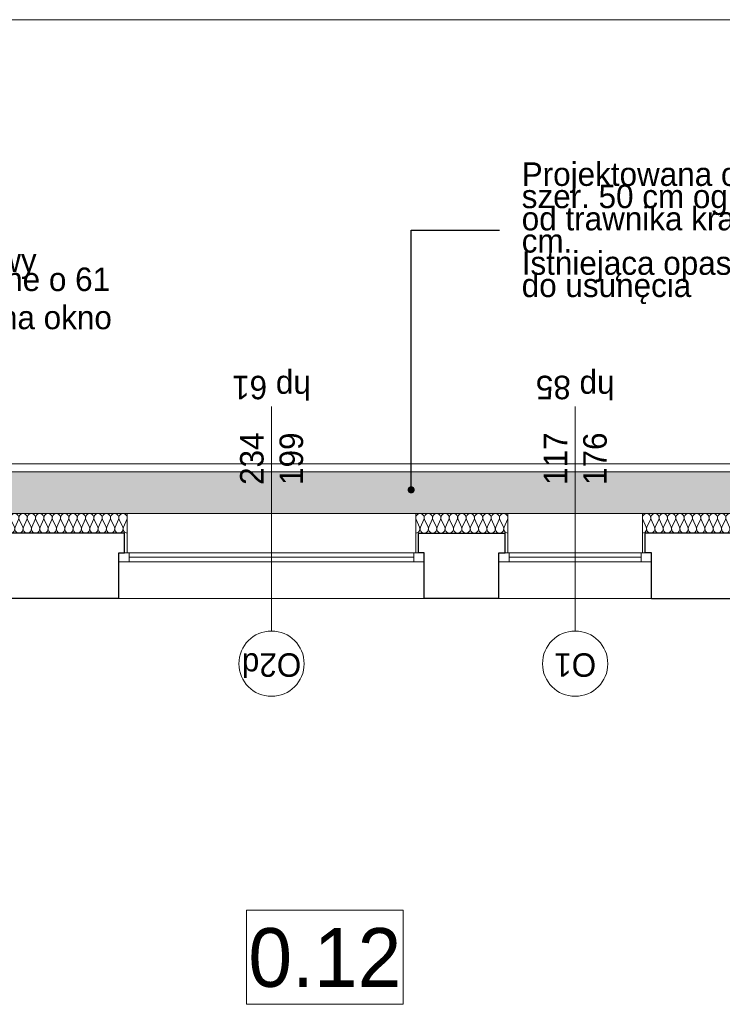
# Model space of a CAD drawing. Extents: x -21260 to 35740, y -2672 to 187028.
# Tile 66 of 120: x 19866 to 25246, y 59487 to 67028. Entities that reach past the tile are written whole.
import ezdxf

# ---------------------------------------------------------------- set-up
doc = ezdxf.new("R2010")
doc.units = 0
doc.header["$MEASUREMENT"] = 0
for name, color, linetype, lineweight, true_color in [('arch izolacje_Nr_Pióra__3', 7, 'Continuous', 13, 0xff6600), ('Arch ocieplenie_Nr_Pióra__22', 7, 'Continuous', 9, 0x7f7f7f), ('Arch okna_Nr_Pióra__82', 7, 'Continuous', 20, 0xaaaaaa)]:
    doc.layers.add(name, color=color, linetype=linetype, lineweight=lineweight, true_color=true_color)
for name, color, linetype, lineweight in [('arch izolacje_Nr_Pióra__5', 7, 'Continuous', 13), ('Arch opisy okien_Nr_Pióra__21', 7, 'Continuous', 13), ('Arch opisy_Nr_Pióra__1', 7, 'Continuous', 25), ('Arch opisy_Nr_Pióra__21', 7, 'Continuous', 13), ('ARCH TABELA_Nr_Pióra__21', 7, 'Continuous', 13), ('INWENT OPISY_Nr_Pióra__21', 7, 'Continuous', 13), ('INWENT. OKNA_Nr_Pióra__5', 7, 'Continuous', 13), ('INWENT.ŚCIANY_Nr_Pióra__1', 7, 'Continuous', 25), ('INWENT.ŚCIANY_Nr_Pióra__21', 7, 'Continuous', 13)]:
    doc.layers.add(name, color=color, linetype=linetype, lineweight=lineweight)
doc.layers.add('Arch ocieplenie', color=7, linetype='Continuous')
doc.styles.add('GENERATED_STYLE_3', font='txt')
doc.styles.add('GENERATED_STYLE_4', font='txt')
doc.styles.add('GENERATED_STYLE_6', font='txt')
doc.styles.add('GENERATED_STYLE_7', font='txt')
doc.dimstyles.new('GENERATED_STYLE__6', dxfattribs={"dimtxt": 0.18, "dimasz": 109.44, "dimexe": 0.18, "dimexo": 0.0625, "dimgap": 0.09, "dimtad": 0, "dimtih": 1, "dimtoh": 1, "dimdec": 4, "dimzin": 0, "dimdsep": 46, "dimcen": 0.09, "dimadec": 0, "dimazin": 0, "dimtfac": 1, "dimtdec": 4, "dimtmove": 0, "dimatfit": 3, "dimldrblk": 'ARROWHEAD_11', "dimfxl": 0, "dimtolj": 1, "dimtzin": 0, "dimarcsym": 0})

# ---------------------------------------------------------------- blocks, each defined once
blk = doc.blocks.new('Izolacja cieplna 14_9', base_point=(20689.1, 63095.9))
at = {"layer": 'Arch ocieplenie_Nr_Pióra__22', "linetype": 'Continuous'}
for p, q in [((18868.3, 63140.6), (18841.8, 63201.2)), ((18900.2, 63201.2), (18873.6, 63140.6)), ((18932.1, 63140.6), (18905.5, 63201.2)), ((18964, 63201.2), (18937.4, 63140.6)), ((18995.9, 63140.6), (18969.3, 63201.2)), ((19027.8, 63201.2), (19001.2, 63140.6)), ((19059.7, 63140.6), (19033.1, 63201.2)), ((19091.6, 63201.2), (19065, 63140.6)), ((19123.5, 63140.6), (19096.9, 63201.2)), ((19155.4, 63201.2), (19128.8, 63140.6)), ((19187.3, 63140.6), (19160.7, 63201.2)), ((19219.1, 63201.2), (19192.6, 63140.6)), ((19251, 63140.6), (19224.5, 63201.2)), ((19282.9, 63201.2), (19256.4, 63140.6)), ((19314.8, 63140.6), (19288.3, 63201.2)), ((19346.7, 63201.2), (19320.2, 63140.6)), ((19378.6, 63140.6), (19352.1, 63201.2)), ((19410.5, 63201.2), (19384, 63140.6)), ((19442.4, 63140.6), (19415.9, 63201.2)), ((19474.3, 63201.2), (19447.8, 63140.6)), ((19506.2, 63140.6), (19479.7, 63201.2)), ((19538.1, 63201.2), (19511.6, 63140.6)), ((19570, 63140.6), (19543.5, 63201.2)), ((19601.9, 63201.2), (19575.4, 63140.6)), ((19633.8, 63140.6), (19607.3, 63201.2)), ((19665.7, 63201.2), (19639.2, 63140.6)), ((19697.6, 63140.6), (19671.1, 63201.2)), ((19729.5, 63201.2), (19703, 63140.6)), ((19761.4, 63140.6), (19734.9, 63201.2)), ((19793.3, 63201.2), (19766.7, 63140.6)), ((19825.2, 63140.6), (19798.6, 63201.2)), ((19857.1, 63201.2), (19830.5, 63140.6)), ((19889, 63140.6), (19862.4, 63201.2)), ((19920.9, 63201.2), (19894.3, 63140.6)), ((19952.8, 63140.6), (19926.2, 63201.2)), ((19984.7, 63201.2), (19958.1, 63140.6)), ((20016.6, 63140.6), (19990, 63201.2)), ((20048.5, 63201.2), (20021.9, 63140.6)), ((20080.4, 63140.6), (20053.8, 63201.2)), ((20112.3, 63201.2), (20085.7, 63140.6)), ((20144.2, 63140.6), (20117.6, 63201.2)), ((20176, 63201.2), (20149.5, 63140.6)), ((20207.9, 63140.6), (20181.4, 63201.2)), ((20239.8, 63201.2), (20213.3, 63140.6)), ((20271.7, 63140.6), (20245.2, 63201.2)), ((20303.6, 63201.2), (20277.1, 63140.6)), ((20335.5, 63140.6), (20309, 63201.2)), ((20367.4, 63201.2), (20340.9, 63140.6)), ((20399.3, 63140.6), (20372.8, 63201.2)), ((20431.2, 63201.2), (20404.7, 63140.6)), ((20463.1, 63140.6), (20436.6, 63201.2)), ((20495, 63201.2), (20468.5, 63140.6)), ((20526.9, 63140.6), (20500.4, 63201.2)), ((20558.8, 63201.2), (20532.3, 63140.6)), ((20590.7, 63140.6), (20564.2, 63201.2)), ((20622.6, 63201.2), (20596.1, 63140.6)), ((20654.5, 63140.6), (20628, 63201.2)), ((20686.4, 63201.2), (20659.9, 63140.6))]:
    blk.add_line(p, q, dxfattribs=at)
for centre, start_param, end_param in [((18871, 63214), 1.158003, 5.125183), ((18934.8, 63214), 1.158003, 5.125183), ((18998.6, 63214), 1.158003, 5.125183), ((19062.3, 63214), 1.158003, 5.125183), ((19126.1, 63214), 1.158003, 5.125183), ((19189.9, 63214), 1.158003, 5.125183), ((19253.7, 63214), 1.158003, 5.125183), ((19317.5, 63214), 1.158003, 5.125183), ((19381.3, 63214), 1.158003, 5.125183), ((19445.1, 63214), 1.158003, 5.125183), ((19508.9, 63214), 1.158003, 5.125183), ((19572.7, 63214), 1.158003, 5.125183), ((19636.5, 63214), 1.158003, 5.125183), ((19700.3, 63214), 1.158003, 5.125183), ((19764.1, 63214), 1.158003, 5.125183), ((19827.9, 63214), 1.158003, 5.125183), ((19891.7, 63214), 1.158003, 5.125183), ((19955.4, 63214), 1.158003, 5.125183), ((20019.2, 63214), 1.158003, 5.125183), ((20083, 63214), 1.158003, 5.125183), ((20146.8, 63214), 1.158003, 5.125183), ((20210.6, 63214), 1.158003, 5.125183), ((20274.4, 63214), 1.158003, 5.125183), ((20338.2, 63214), 1.158003, 5.125183), ((20402, 63214), 1.158003, 5.125183), ((20465.8, 63214), 1.158003, 5.125183), ((20529.6, 63214), 1.158003, 5.125183), ((20593.4, 63214), 1.158003, 5.125183), ((20657.2, 63214), 1.158003, 5.125183), ((18839.1, 63127.8), 0, 1.983589), ((18902.9, 63127.8), 4.299595, 8.266774), ((18966.7, 63127.8), 4.299595, 8.266774), ((19030.5, 63127.8), 4.299595, 8.266774), ((19094.2, 63127.8), 4.299595, 8.266774), ((19158, 63127.8), 4.299595, 8.266774), ((19221.8, 63127.8), 4.299595, 8.266774), ((19285.6, 63127.8), 4.299595, 8.266774), ((19349.4, 63127.8), 4.299595, 8.266774), ((19413.2, 63127.8), 4.299595, 8.266774), ((19477, 63127.8), 4.299595, 8.266774), ((19540.8, 63127.8), 4.299595, 8.266774), ((19604.6, 63127.8), 4.299595, 8.266774), ((19668.4, 63127.8), 4.299595, 8.266774), ((19732.2, 63127.8), 4.299595, 8.266774), ((19796, 63127.8), 4.299595, 8.266774), ((19859.8, 63127.8), 4.299595, 8.266774), ((19923.6, 63127.8), 4.299595, 8.266774), ((19987.3, 63127.8), 4.299595, 8.266774), ((20051.1, 63127.8), 4.299595, 8.266774), ((20114.9, 63127.8), 4.299595, 8.266774), ((20178.7, 63127.8), 4.299595, 8.266774), ((20242.5, 63127.8), 4.299595, 8.266774), ((20306.3, 63127.8), 4.299595, 8.266774), ((20370.1, 63127.8), 4.299595, 8.266774), ((20433.9, 63127.8), 4.299595, 8.266774), ((20497.7, 63127.8), 4.299595, 8.266774), ((20561.5, 63127.8), 4.299595, 8.266774), ((20625.3, 63127.8), 4.299595, 8.266774), ((20689.1, 63127.8), 4.299596, 6.283185)]:
    blk.add_ellipse(centre, major_axis=(0, -31.9), ratio=0.999838, start_param=start_param, end_param=end_param, dxfattribs=at)
blk = doc.blocks.new('Izolacja cieplna 14_10', base_point=(27124.1, 63095.9))
at = {"layer": 'Arch ocieplenie_Nr_Pióra__22', "linetype": 'Continuous'}
for p, q in [((24663.3, 63140.6), (24636.8, 63201.2)), ((24695.2, 63201.2), (24668.7, 63140.6)), ((24727.2, 63140.6), (24700.6, 63201.2)), ((24759.1, 63201.2), (24732.5, 63140.6)), ((24791, 63140.6), (24764.4, 63201.2)), ((24822.9, 63201.2), (24796.4, 63140.6)), ((24854.9, 63140.6), (24828.3, 63201.2)), ((24886.8, 63201.2), (24860.2, 63140.6)), ((24918.7, 63140.6), (24892.1, 63201.2)), ((24950.6, 63201.2), (24924.1, 63140.6)), ((24982.5, 63140.6), (24956, 63201.2)), ((25014.5, 63201.2), (24987.9, 63140.6)), ((25046.4, 63140.6), (25019.8, 63201.2)), ((25078.3, 63201.2), (25051.8, 63140.6)), ((25110.2, 63140.6), (25083.7, 63201.2)), ((25142.2, 63201.2), (25115.6, 63140.6)), ((25174.1, 63140.6), (25147.5, 63201.2)), ((25206, 63201.2), (25179.4, 63140.6)), ((25237.9, 63140.6), (25211.4, 63201.2)), ((25269.8, 63201.2), (25243.3, 63140.6)), ((25301.8, 63140.6), (25275.2, 63201.2)), ((25333.7, 63201.2), (25307.1, 63140.6)), ((25365.6, 63140.6), (25339.1, 63201.2)), ((25397.5, 63201.2), (25371, 63140.6)), ((25429.5, 63140.6), (25402.9, 63201.2)), ((25461.4, 63201.2), (25434.8, 63140.6)), ((25493.3, 63140.6), (25466.8, 63201.2)), ((25525.2, 63201.2), (25498.7, 63140.6)), ((25557.2, 63140.6), (25530.6, 63201.2)), ((25589.1, 63201.2), (25562.5, 63140.6)), ((25621, 63140.6), (25594.4, 63201.2)), ((25652.9, 63201.2), (25626.4, 63140.6)), ((25684.9, 63140.6), (25658.3, 63201.2)), ((25716.8, 63201.2), (25690.2, 63140.6)), ((25748.7, 63140.6), (25722.1, 63201.2)), ((25780.6, 63201.2), (25754.1, 63140.6)), ((25812.5, 63140.6), (25786, 63201.2)), ((25844.5, 63201.2), (25817.9, 63140.6)), ((25876.4, 63140.6), (25849.8, 63201.2)), ((25908.3, 63201.2), (25881.8, 63140.6)), ((25940.2, 63140.6), (25913.7, 63201.2)), ((25972.2, 63201.2), (25945.6, 63140.6)), ((26004.1, 63140.6), (25977.5, 63201.2)), ((26036, 63201.2), (26009.4, 63140.6)), ((26067.9, 63140.6), (26041.4, 63201.2)), ((26099.8, 63201.2), (26073.3, 63140.6)), ((26131.8, 63140.6), (26105.2, 63201.2)), ((26163.7, 63201.2), (26137.1, 63140.6)), ((26195.6, 63140.6), (26169.1, 63201.2)), ((26227.5, 63201.2), (26201, 63140.6)), ((26259.5, 63140.6), (26232.9, 63201.2)), ((26291.4, 63201.2), (26264.8, 63140.6)), ((26323.3, 63140.6), (26296.8, 63201.2)), ((26355.2, 63201.2), (26328.7, 63140.6)), ((26387.2, 63140.6), (26360.6, 63201.2)), ((26419.1, 63201.2), (26392.5, 63140.6)), ((26451, 63140.6), (26424.4, 63201.2)), ((26482.9, 63201.2), (26456.4, 63140.6)), ((26514.9, 63140.6), (26488.3, 63201.2)), ((26546.8, 63201.2), (26520.2, 63140.6)), ((26578.7, 63140.6), (26552.1, 63201.2)), ((26610.6, 63201.2), (26584.1, 63140.6)), ((26642.5, 63140.6), (26616, 63201.2)), ((26674.5, 63201.2), (26647.9, 63140.6)), ((26706.4, 63140.6), (26679.8, 63201.2)), ((26738.3, 63201.2), (26711.8, 63140.6)), ((26770.2, 63140.6), (26743.7, 63201.2)), ((26802.2, 63201.2), (26775.6, 63140.6)), ((26834.1, 63140.6), (26807.5, 63201.2)), ((26866, 63201.2), (26839.4, 63140.6)), ((26897.9, 63140.6), (26871.4, 63201.2)), ((26929.8, 63201.2), (26903.3, 63140.6)), ((26961.8, 63140.6), (26935.2, 63201.2)), ((26993.7, 63201.2), (26967.1, 63140.6)), ((27025.6, 63140.6), (26999.1, 63201.2)), ((27057.5, 63201.2), (27031, 63140.6)), ((27089.5, 63140.6), (27062.9, 63201.2)), ((27121.4, 63201.2), (27094.8, 63140.6))]:
    blk.add_line(p, q, dxfattribs=at)
for centre, start_param, end_param in [((24666, 63214), 2.728799, 6.695979), ((24729.8, 63214), 2.728799, 6.695979), ((24793.7, 63214), 2.728799, 6.695979), ((24857.5, 63214), 2.728799, 6.695979), ((24921.4, 63214), 2.728799, 6.695979), ((24985.2, 63214), 2.728799, 6.695979), ((25049.1, 63214), 2.728799, 6.695979), ((25112.9, 63214), 2.728799, 6.695979), ((25176.8, 63214), 2.728799, 6.695979), ((25240.6, 63214), 2.728799, 6.695979), ((25304.5, 63214), 2.728799, 6.695979), ((25368.3, 63214), 2.728799, 6.695979), ((25432.1, 63214), 2.728799, 6.695979), ((25496, 63214), 2.728799, 6.695979), ((25559.8, 63214), 2.728799, 6.695979), ((25623.7, 63214), 2.728799, 6.695979), ((25687.5, 63214), 2.728799, 6.695979), ((25751.4, 63214), 2.728799, 6.695979), ((25815.2, 63214), 2.728799, 6.695979), ((25879.1, 63214), 2.728799, 6.695979), ((25942.9, 63214), 2.728799, 6.695979), ((26006.8, 63214), 2.728799, 6.695979), ((26070.6, 63214), 2.728799, 6.695979), ((26134.5, 63214), 2.728799, 6.695979), ((26198.3, 63214), 2.728799, 6.695979), ((26262.1, 63214), 2.728799, 6.695979), ((26326, 63214), 2.728799, 6.695979), ((26389.8, 63214), 2.728799, 6.695979), ((26453.7, 63214), 2.728799, 6.695979), ((26517.5, 63214), 2.728799, 6.695979), ((26581.4, 63214), 2.728799, 6.695979), ((26645.2, 63214), 2.728799, 6.695979), ((26709.1, 63214), 2.728799, 6.695979), ((26772.9, 63214), 2.728799, 6.695979), ((26836.8, 63214), 2.728799, 6.695979), ((26900.6, 63214), 2.728799, 6.695979), ((26964.5, 63214), 2.728799, 6.695979), ((27028.3, 63214), 2.728799, 6.695979), ((27092.1, 63214), 2.728799, 6.695979), ((24634.1, 63127.8), 1.570796, 3.554385), ((24697.9, 63127.8), 5.870392, 9.837571), ((24761.8, 63127.8), 5.870392, 9.837571), ((24825.6, 63127.8), 5.870392, 9.837571), ((24889.5, 63127.8), 5.870392, 9.837571), ((24953.3, 63127.8), 5.870392, 9.837571), ((25017.1, 63127.8), 5.870392, 9.837571), ((25081, 63127.8), 5.870392, 9.837571), ((25144.8, 63127.8), 5.870392, 9.837571), ((25208.7, 63127.8), 5.870392, 9.837571), ((25272.5, 63127.8), 5.870392, 9.837571), ((25336.4, 63127.8), 5.870392, 9.837571), ((25400.2, 63127.8), 5.870392, 9.837571), ((25464.1, 63127.8), 5.870392, 9.837571), ((25527.9, 63127.8), 5.870392, 9.837571), ((25591.8, 63127.8), 5.870392, 9.837571), ((25655.6, 63127.8), 5.870392, 9.837571), ((25719.5, 63127.8), 5.870392, 9.837571), ((25783.3, 63127.8), 5.870392, 9.837571), ((25847.1, 63127.8), 5.870392, 9.837571), ((25911, 63127.8), 5.870392, 9.837571), ((25974.8, 63127.8), 5.870392, 9.837571), ((26038.7, 63127.8), 5.870392, 9.837571), ((26102.5, 63127.8), 5.870392, 9.837571), ((26166.4, 63127.8), 5.870392, 9.837571), ((26230.2, 63127.8), 5.870392, 9.837571), ((26294.1, 63127.8), 5.870392, 9.837571), ((26357.9, 63127.8), 5.870392, 9.837571), ((26421.8, 63127.8), 5.870392, 9.837571), ((26485.6, 63127.8), 5.870392, 9.837571), ((26549.5, 63127.8), 5.870392, 9.837571), ((26613.3, 63127.8), 5.870392, 9.837571), ((26677.1, 63127.8), 5.870392, 9.837571), ((26741, 63127.8), 5.870392, 9.837571), ((26804.8, 63127.8), 5.870392, 9.837571), ((26868.7, 63127.8), 5.870392, 9.837571), ((26932.5, 63127.8), 5.870392, 9.837571), ((26996.4, 63127.8), 5.870392, 9.837571), ((27060.2, 63127.8), 5.870392, 9.837571), ((27124.1, 63127.8), 5.870392, 7.853982)]:
    blk.add_ellipse(centre, major_axis=(-31.9, 0), ratio=0.999331, start_param=start_param, end_param=end_param, dxfattribs=at)
blk = doc.blocks.new('Izolacja cieplna 14_11', base_point=(23604.1, 63095.9))
at = {"layer": 'Arch ocieplenie_Nr_Pióra__22', "linetype": 'Continuous'}
for p, q in [((22928.4, 63140.6), (22901.8, 63201.2)), ((22960.5, 63201.2), (22933.8, 63140.6)), ((22992.5, 63140.6), (22965.9, 63201.2)), ((23024.6, 63201.2), (22997.9, 63140.6)), ((23056.6, 63140.6), (23029.9, 63201.2)), ((23088.7, 63201.2), (23062, 63140.6)), ((23120.7, 63140.6), (23094, 63201.2)), ((23152.7, 63201.2), (23126.1, 63140.6)), ((23184.8, 63140.6), (23158.1, 63201.2)), ((23216.8, 63201.2), (23190.2, 63140.6)), ((23248.9, 63140.6), (23222.2, 63201.2)), ((23280.9, 63201.2), (23254.3, 63140.6)), ((23313, 63140.6), (23286.3, 63201.2)), ((23345, 63201.2), (23318.4, 63140.6)), ((23377.1, 63140.6), (23350.4, 63201.2)), ((23409.1, 63201.2), (23382.4, 63140.6)), ((23441.2, 63140.6), (23414.5, 63201.2)), ((23473.2, 63201.2), (23446.5, 63140.6)), ((23505.2, 63140.6), (23478.6, 63201.2)), ((23537.3, 63201.2), (23510.6, 63140.6)), ((23569.3, 63140.6), (23542.7, 63201.2)), ((23601.4, 63201.2), (23574.7, 63140.6))]:
    blk.add_line(p, q, dxfattribs=at)
for centre, start_param, end_param in [((22931.1, 63214), 2.728799, 6.695979), ((22995.2, 63214), 2.728799, 6.695979), ((23059.3, 63214), 2.728799, 6.695979), ((23123.4, 63214), 2.728799, 6.695979), ((23187.5, 63214), 2.728799, 6.695979), ((23251.6, 63214), 2.728799, 6.695979), ((23315.7, 63214), 2.728799, 6.695979), ((23379.8, 63214), 2.728799, 6.695979), ((23443.8, 63214), 2.728799, 6.695979), ((23507.9, 63214), 2.728799, 6.695979), ((23572, 63214), 2.728799, 6.695979), ((22899.1, 63127.8), 1.570796, 3.554385), ((22963.2, 63127.8), 5.870392, 9.837571), ((23027.3, 63127.8), 5.870392, 9.837571), ((23091.3, 63127.8), 5.870392, 9.837571), ((23155.4, 63127.8), 5.870392, 9.837571), ((23219.5, 63127.8), 5.870392, 9.837571), ((23283.6, 63127.8), 5.870392, 9.837571), ((23347.7, 63127.8), 5.870392, 9.837571), ((23411.8, 63127.8), 5.870392, 9.837571), ((23475.9, 63127.8), 5.870392, 9.837571), ((23540, 63127.8), 5.870392, 9.837571), ((23604.1, 63127.8), 5.870392, 7.853982)]:
    blk.add_ellipse(centre, major_axis=(-32, 0), ratio=0.995514, start_param=start_param, end_param=end_param, dxfattribs=at)
blk = doc.blocks.new('ARROWHEAD_11')
at = {"color": 0, "linetype": 'Continuous', "lineweight": 0}
blk.add_line((0, 0), (-1, 0), dxfattribs=at)
at = {"color": 0, "linetype": 'Continuous', "lineweight": 0, "const_width": 0.25, "flags": 128}
blk.add_lwpolyline([(-0.125, 0, 1), (0.125, 0, 1)], format="xyb", close=True, dxfattribs=at)

msp = doc.modelspace()

# ---------------------------------------------------------------- hatches: boundary and pattern name
at = {"layer": 'Arch okna_Nr_Pióra__82', "linetype": 'Continuous'}
h = msp.add_hatch(dxfattribs=at)
h.set_pattern_fill('Render', color=256, style=0, pattern_type=2)
h.set_pattern_definition([(45, (0, 350), (-111.36932, 111.36932), [0, -105, 0, -157.5]), (110, (350, 350), (148.0016, 53.86817), [0, -77, 0, -133])])
h.paths.add_polyline_path([(11364.1, 63245.9), (13719.1, 63245.9), (13719.1, 63145.9), (13919.1, 63145.9), (13919.1, 63245.9), (27124.1, 63245.9), (27124.1, 63295.9), (28044.1, 63295.9), (28044.1, 63245.9), (31559.1, 63245.9), (31559.1, 63145.9), (31759.1, 63145.9), (31759.1, 63245.9), (32074.1, 63245.9), (32074.1, 63565.9), (11364.1, 63565.9)], flags=0)

# ---------------------------------------------------------------- linework, layer by layer
at = {"layer": 'arch izolacje_Nr_Pióra__3', "linetype": 'Continuous'}
for p, q in [((13919.1, 63245.9), (27124.1, 63245.9)), ((20689.1, 63245.9), (18839.1, 63245.9)), ((20689.1, 62945.9), (20689.1, 63245.9)), ((22899.1, 63245.9), (22899.1, 62945.9)), ((23604.1, 63245.9), (22899.1, 63245.9)), ((23604.1, 62945.9), (23604.1, 63245.9)), ((24634.1, 63245.9), (24634.1, 62945.9)), ((27124.1, 63245.9), (24634.1, 63245.9))]:
    msp.add_line(p, q, dxfattribs=at)
at = {"layer": 'arch izolacje_Nr_Pióra__5', "linetype": 'Continuous'}
for p, q in [((11364.1, 63625.9), (32134.1, 63625.9)), ((11364.1, 63565.9), (32074.1, 63565.9))]:
    msp.add_line(p, q, dxfattribs=at)
at = {"layer": 'Arch opisy okien_Nr_Pióra__21', "linetype": 'Continuous'}
for centre in [(21794.1, 62095.9), (24119.1, 62095.9)]:
    msp.add_circle(centre, 250, dxfattribs=at)
at = {"layer": 'Arch opisy_Nr_Pióra__21', "linetype": 'Continuous'}
for p, q in [((21602.5, 60207), (21602.5, 59487)), ((22802.5, 60207), (21602.5, 60207)), ((22802.5, 59487), (22802.5, 60207)), ((21602.5, 59487), (22802.5, 59487))]:
    msp.add_line(p, q, dxfattribs=at)
at = {"layer": 'ARCH TABELA_Nr_Pióra__21', "linetype": 'Continuous'}
msp.add_line((-21259.9, 67028.4), (35740.1, 67028.4), dxfattribs=at)
at = {"layer": 'INWENT OPISY_Nr_Pióra__21', "linetype": 'Continuous'}
for p, q in [((21794.1, 62345.9), (21794.1, 64065.9)), ((24119.1, 62345.9), (24119.1, 64065.9))]:
    msp.add_line(p, q, dxfattribs=at)
at = {"layer": 'INWENT. OKNA_Nr_Pióra__5', "linetype": 'Continuous'}
for p, q in [((20624.1, 62945.9), (22964.1, 62945.9)), ((20624.1, 62945.9), (20624.1, 62875.9)), ((20704.1, 62945.9), (20704.1, 62875.9)), ((20704.1, 62910.9), (22884.1, 62910.9)), ((22884.1, 62945.9), (22884.1, 62875.9)), ((22964.1, 62945.9), (22964.1, 62875.9)), ((23534.1, 62945.9), (24704.1, 62945.9)), ((23534.1, 62945.9), (23534.1, 62875.9)), ((23614.1, 62945.9), (23614.1, 62875.9)), ((23614.1, 62910.9), (24624.1, 62910.9)), ((24624.1, 62945.9), (24624.1, 62875.9)), ((24704.1, 62945.9), (24704.1, 62875.9)), ((22964.1, 62875.9), (20624.1, 62875.9)), ((24704.1, 62875.9), (23534.1, 62875.9))]:
    msp.add_line(p, q, dxfattribs=at)
at = {"layer": 'INWENT.ŚCIANY_Nr_Pióra__1', "linetype": 'Continuous'}
for p, q in [((20669.1, 63095.9), (17224.1, 63095.9)), ((20669.1, 62945.9), (20669.1, 63095.9)), ((22919.1, 62945.9), (22919.1, 63095.9)), ((22919.1, 63095.9), (23584.1, 63095.9)), ((23584.1, 62945.9), (23584.1, 63095.9)), ((24654.1, 62945.9), (24654.1, 63095.9)), ((27184.1, 63095.9), (24654.1, 63095.9)), ((20624.1, 62595.9), (20624.1, 62945.9)), ((20624.1, 62945.9), (20669.1, 62945.9)), ((22964.1, 62945.9), (22919.1, 62945.9)), ((22964.1, 62595.9), (22964.1, 62945.9)), ((23534.1, 62595.9), (23534.1, 62945.9)), ((23534.1, 62945.9), (23584.1, 62945.9)), ((24704.1, 62945.9), (24654.1, 62945.9)), ((24704.1, 62595.9), (24704.1, 62945.9)), ((20624.1, 62595.9), (18834.1, 62595.9)), ((23534.1, 62595.9), (22964.1, 62595.9)), ((24704.1, 62595.9), (25334.1, 62595.9))]:
    msp.add_line(p, q, dxfattribs=at)
at = {"layer": 'INWENT.ŚCIANY_Nr_Pióra__21', "linetype": 'Continuous'}
for p, q in [((22964.1, 62595.9), (20624.1, 62595.9)), ((24704.1, 62595.9), (23534.1, 62595.9))]:
    msp.add_line(p, q, dxfattribs=at)

# ---------------------------------------------------------------- block references
at = {"layer": 'Arch ocieplenie', "color": 104, "linetype": 'Continuous', "lineweight": 9, "true_color": 0x029e21}
for name, p in [('Izolacja cieplna 14_9', (20689.1, 63095.9)), ('Izolacja cieplna 14_11', (23604.1, 63095.9)), ('Izolacja cieplna 14_10', (27124.1, 63095.9))]:
    msp.add_blockref(name, p, dxfattribs=at)

# ---------------------------------------------------------------- texts
at = {"layer": 'Arch opisy okien_Nr_Pióra__21', "linetype": 'Continuous', "char_height": 180, "attachment_point": 2, "rotation": 180, "style": 'GENERATED_STYLE_6'}
for s, insert in [('{O2d}', (21794.1, 61995.6)), ('{O1}', (24119.1, 61995.6))]:
    msp.add_mtext(s, dxfattribs=dict(at, insert=insert))
at = {"layer": 'Arch opisy_Nr_Pióra__1', "linetype": 'Continuous', "insert": (22202.5, 59614.4), "char_height": 450, "attachment_point": 8, "style": 'GENERATED_STYLE_3'}
msp.add_mtext('{0.12}', dxfattribs=at)
at = {"layer": 'Arch opisy_Nr_Pióra__21', "linetype": 'Continuous', "insert": (23709.9, 65392.4), "char_height": 180, "width": 3603.39, "attachment_point": 4, "line_spacing_factor": 0.567403, "style": 'GENERATED_STYLE_4'}
msp.add_mtext('{Projektowana opaska żwirowa\\Pszer. 50 cm ograniczona \\Pod trawnika krawężnikiem sze. 6 cm.\\PIstniejąca opaska betonowa \\Pdo usunęcia}', dxfattribs=at)
at = {"layer": 'INWENT OPISY_Nr_Pióra__21', "linetype": 'Continuous', "insert": (18296.8, 64965.7), "char_height": 180, "width": 2424.29, "attachment_point": 4, "line_spacing_factor": 0.486948, "style": 'GENERATED_STYLE_4'}
msp.add_mtext('{Otwór drzwiowy \\PH pominejszone o 61 cm\\Pi zamienione na okno}', dxfattribs=at)
at = {"layer": 'INWENT OPISY_Nr_Pióra__21', "linetype": 'Continuous', "char_height": 180, "attachment_point": 2, "rotation": 180, "style": 'GENERATED_STYLE_7'}
for s, insert in [('{hp 61}', (21794.1, 64121.1)), ('{hp 85}', (24119.1, 64121.5))]:
    msp.add_mtext(s, dxfattribs=dict(at, insert=insert))
at = {"layer": 'INWENT OPISY_Nr_Pióra__21', "linetype": 'Continuous', "char_height": 180, "width": 1346.334, "attachment_point": 2, "rotation": 90, "style": 'GENERATED_STYLE_7'}
for s, insert, line_spacing_factor in [('{234\\P199}', (21553.3, 63665.9), 1.007146), ('{117\\P176}', (23877.9, 63665.9), 1.008888)]:
    msp.add_mtext(s, dxfattribs=dict(at, insert=insert, line_spacing_factor=line_spacing_factor))

# ---------------------------------------------------------------- leaders
at = {"layer": 'Arch opisy_Nr_Pióra__21', "linetype": 'Continuous', "annotation_type": 0, "has_hookline": 1, "hookline_direction": 1, "text_width": 3505.7}
msp.add_leader([(22863.5, 63427.4), (22863.5, 65415.2), (23540.2, 65415.2)], dimstyle='GENERATED_STYLE__6', dxfattribs=at)

doc.saveas('drawing.dxf')
